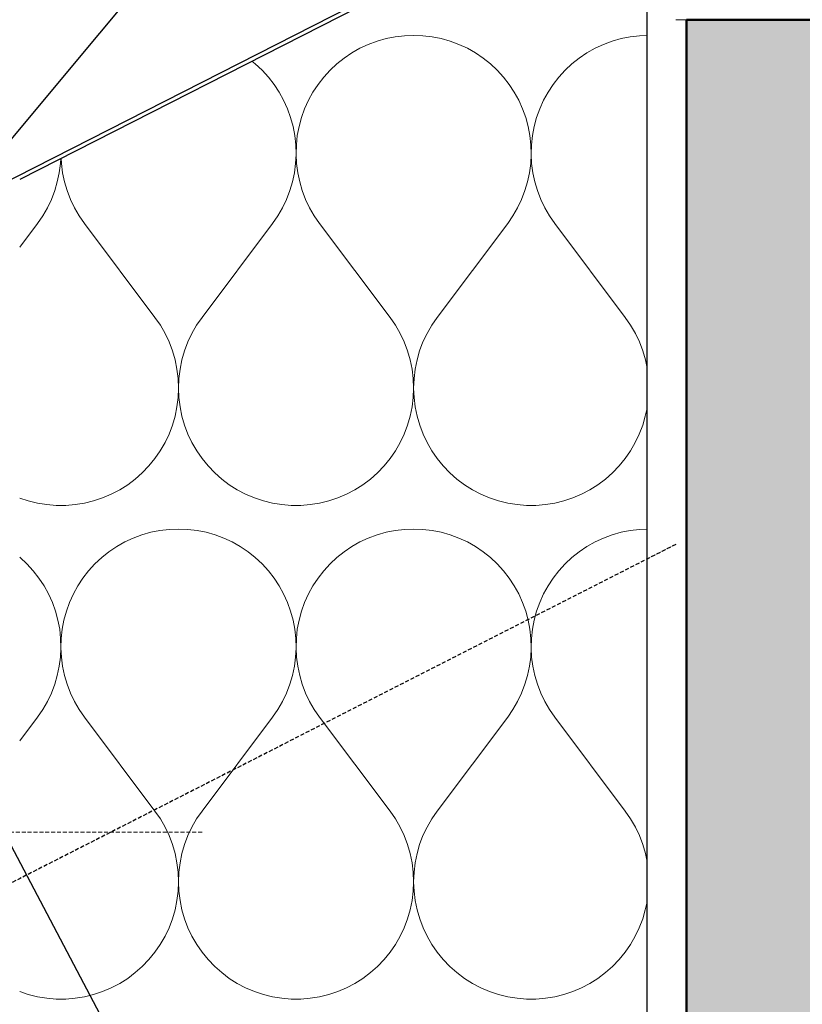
# Model space of a CAD drawing. Header units: millimetres. Extents: x -25478 to 4005, y -8416 to 11348.
# Tile 249 of 256: x -11141 to -10941, y 6929 to 7180. Entities that reach past the tile are written whole.
import ezdxf

# ---------------------------------------------------------------- set-up
doc = ezdxf.new("R2010")
doc.units = ezdxf.units.MM
doc.header["$MEASUREMENT"] = 0
doc.linetypes.add('Wipeout_Contour', pattern=[1000, 0, -1000])
doc.linetypes.add('čárkovaná 3', pattern=[1.5, 1, -0.5])
for name, color, linetype in [('POHLED ZÁPADNÍ_1_Konstrukce - krov', 7, 'Continuous'), ('POHLED ZÁPADNÍ_1_Konstrukce - nosné', 7, 'Continuous'), ('POHLED ZÁPADNÍ_1_Nové_Anotace - SP', 7, 'Continuous'), ('POHLED ZÁPADNÍ_1_Nové_Konstrukce - nosné', 7, 'Continuous'), ('POHLED ZÁPADNÍ_1_Nové_Konstrukce – Dělicí čáry vrstev', 7, 'Continuous'), ('POHLED ZÁPADNÍ_1_Nové_Kóty - SP', 7, 'Continuous'), ('POHLED ZÁPADNÍ_1_Nové_Výplně – Řezové', 7, 'Continuous'), ('POHLED ZÁPADNÍ_1_Výplně - Povrchové', 7, 'Continuous'), ('POHLED ZÁPADNÍ_1_Výplně – Řezové', 7, 'Continuous')]:
    doc.layers.add(name, color=color, linetype=linetype)

# ---------------------------------------------------------------- blocks, each defined once
blk = doc.blocks.new('*X2523', base_point=(-25690.45, -8330.81))
at = {"layer": 'POHLED ZÁPADNÍ_1_Nové_Výplně – Řezové', "color": 21, "linetype": 'Continuous', "lineweight": 20, "true_color": 0xffaaaa}
for p, q in [((-11047.05, 7175.16), (-11049.33, 7174.51)), ((-11044.73, 7175.63), (-11047.05, 7175.16)), ((-11042.37, 7175.91), (-11044.73, 7175.63)), ((-11040, 7176), (-11042.37, 7175.91)), ((-11037.63, 7175.91), (-11040, 7176)), ((-11035.27, 7175.63), (-11037.63, 7175.91)), ((-11032.95, 7175.16), (-11035.27, 7175.63)), ((-11030.67, 7174.51), (-11032.95, 7175.16)), ((-10987.05, 7175.16), (-10989.33, 7174.51)), ((-10984.73, 7175.63), (-10987.05, 7175.16)), ((-10982.37, 7175.91), (-10984.73, 7175.63)), ((-10980.52, 7175.98), (-10982.37, 7175.91)), ((-11053.71, 7172.69), (-11055.77, 7171.52)), ((-11051.56, 7173.69), (-11053.71, 7172.69)), ((-11049.33, 7174.51), (-11051.56, 7173.69)), ((-11028.44, 7173.69), (-11030.67, 7174.51)), ((-11026.29, 7172.69), (-11028.44, 7173.69)), ((-11024.23, 7171.52), (-11026.29, 7172.69)), ((-10993.71, 7172.69), (-10995.77, 7171.52)), ((-10991.56, 7173.69), (-10993.71, 7172.69)), ((-10989.33, 7174.51), (-10991.56, 7173.69)), ((-11057.74, 7170.19), (-11059.59, 7168.72)), ((-11055.77, 7171.52), (-11057.74, 7170.19)), ((-11022.26, 7170.19), (-11024.23, 7171.52)), ((-11020.41, 7168.72), (-11022.26, 7170.19)), ((-10997.74, 7170.19), (-10999.59, 7168.72)), ((-10995.77, 7171.52), (-10997.74, 7170.19)), ((-11080.41, 7168.72), (-11081.26, 7169.4)), ((-11078.67, 7167.1), (-11080.41, 7168.72)), ((-11059.59, 7168.72), (-11061.33, 7167.1)), ((-11018.67, 7167.1), (-11020.41, 7168.72)), ((-10999.59, 7168.72), (-11001.33, 7167.1)), ((-11077.07, 7165.35), (-11078.67, 7167.1)), ((-11075.62, 7163.48), (-11077.07, 7165.35)), ((-11062.93, 7165.35), (-11064.38, 7163.48)), ((-11061.33, 7167.1), (-11062.93, 7165.35)), ((-11017.07, 7165.35), (-11018.67, 7167.1)), ((-11015.62, 7163.48), (-11017.07, 7165.35)), ((-11002.93, 7165.35), (-11004.38, 7163.48)), ((-11001.33, 7167.1), (-11002.93, 7165.35)), ((-11074.31, 7161.49), (-11075.62, 7163.48)), ((-11064.38, 7163.48), (-11065.69, 7161.49)), ((-11014.31, 7161.49), (-11015.62, 7163.48)), ((-11004.38, 7163.48), (-11005.69, 7161.49)), ((-11073.17, 7159.42), (-11074.31, 7161.49)), ((-11065.69, 7161.49), (-11066.83, 7159.42)), ((-11013.17, 7159.42), (-11014.31, 7161.49)), ((-11005.69, 7161.49), (-11006.83, 7159.42)), ((-11072.19, 7157.25), (-11073.17, 7159.42)), ((-11066.83, 7159.42), (-11067.81, 7157.25)), ((-11012.19, 7157.25), (-11013.17, 7159.42)), ((-11006.83, 7159.42), (-11007.81, 7157.25)), ((-11071.39, 7155.02), (-11072.19, 7157.25)), ((-11070.77, 7152.73), (-11071.39, 7155.02)), ((-11068.61, 7155.02), (-11069.23, 7152.73)), ((-11067.81, 7157.25), (-11068.61, 7155.02)), ((-11011.39, 7155.02), (-11012.19, 7157.25)), ((-11010.77, 7152.73), (-11011.39, 7155.02)), ((-11008.61, 7155.02), (-11009.23, 7152.73)), ((-11007.81, 7157.25), (-11008.61, 7155.02)), ((-11070.32, 7150.4), (-11070.77, 7152.73)), ((-11069.23, 7152.73), (-11069.68, 7150.4)), ((-11010.32, 7150.4), (-11010.77, 7152.73)), ((-11009.23, 7152.73), (-11009.68, 7150.4)), ((-11070.07, 7148.05), (-11070.32, 7150.4)), ((-11069.68, 7150.4), (-11069.93, 7148.05)), ((-11010.07, 7148.05), (-11010.32, 7150.4)), ((-11009.68, 7150.4), (-11009.93, 7148.05)), ((-11070, 7145.67), (-11070.07, 7148.05)), ((-11069.93, 7148.05), (-11070, 7145.67)), ((-11010, 7145.67), (-11010.07, 7148.05)), ((-11009.93, 7148.05), (-11010, 7145.67)), ((-11070.12, 7143.31), (-11070, 7145.67)), ((-11070, 7145.67), (-11069.88, 7143.31)), ((-11010.12, 7143.31), (-11010, 7145.67)), ((-11010, 7145.67), (-11009.88, 7143.31)), ((-11130.43, 7140.95), (-11130.12, 7143.31)), ((-11130.12, 7143.31), (-11130.06, 7144.54)), ((-11129.94, 7144.59), (-11129.88, 7143.31)), ((-11129.88, 7143.31), (-11129.57, 7140.95)), ((-11070.43, 7140.95), (-11070.12, 7143.31)), ((-11069.88, 7143.31), (-11069.57, 7140.95)), ((-11010.43, 7140.95), (-11010.12, 7143.31)), ((-11009.88, 7143.31), (-11009.57, 7140.95)), ((-11130.92, 7138.63), (-11130.43, 7140.95)), ((-11129.57, 7140.95), (-11129.08, 7138.63)), ((-11070.92, 7138.63), (-11070.43, 7140.95)), ((-11069.57, 7140.95), (-11069.08, 7138.63)), ((-11010.92, 7138.63), (-11010.43, 7140.95)), ((-11009.57, 7140.95), (-11009.08, 7138.63)), ((-11131.59, 7136.36), (-11130.92, 7138.63)), ((-11129.08, 7138.63), (-11128.41, 7136.36)), ((-11071.59, 7136.36), (-11070.92, 7138.63)), ((-11069.08, 7138.63), (-11068.41, 7136.36)), ((-11011.59, 7136.36), (-11010.92, 7138.63)), ((-11009.08, 7138.63), (-11008.41, 7136.36)), ((-11132.44, 7134.14), (-11131.59, 7136.36)), ((-11128.41, 7136.36), (-11127.56, 7134.14)), ((-11072.44, 7134.14), (-11071.59, 7136.36)), ((-11068.41, 7136.36), (-11067.56, 7134.14)), ((-11012.44, 7134.14), (-11011.59, 7136.36)), ((-11008.41, 7136.36), (-11007.56, 7134.14)), ((-11133.46, 7132), (-11132.44, 7134.14)), ((-11127.56, 7134.14), (-11126.54, 7132)), ((-11073.46, 7132), (-11072.44, 7134.14)), ((-11067.56, 7134.14), (-11066.54, 7132)), ((-11013.46, 7132), (-11012.44, 7134.14)), ((-11007.56, 7134.14), (-11006.54, 7132)), ((-11136, 7128), (-11134.65, 7129.95)), ((-11134.65, 7129.95), (-11133.46, 7132)), ((-11126.54, 7132), (-11125.35, 7129.95)), ((-11125.35, 7129.95), (-11124, 7128)), ((-11076, 7128), (-11074.65, 7129.95)), ((-11074.65, 7129.95), (-11073.46, 7132)), ((-11066.54, 7132), (-11065.35, 7129.95)), ((-11065.35, 7129.95), (-11064, 7128)), ((-11016, 7128), (-11014.65, 7129.95)), ((-11014.65, 7129.95), (-11013.46, 7132)), ((-11006.54, 7132), (-11005.35, 7129.95)), ((-11005.35, 7129.95), (-11004, 7128)), ((-11140.52, 7121.97), (-11136, 7128)), ((-11106, 7104), (-11124, 7128)), ((-11094, 7104), (-11076, 7128)), ((-11046, 7104), (-11064, 7128)), ((-11034, 7104), (-11016, 7128)), ((-10986, 7104), (-11004, 7128)), ((-11104.63, 7102.01), (-11106, 7104)), ((-11094, 7104), (-11095.37, 7102.01)), ((-11044.63, 7102.01), (-11046, 7104)), ((-11034, 7104), (-11035.37, 7102.01)), ((-10984.63, 7102.01), (-10986, 7104)), ((-11103.42, 7099.92), (-11104.63, 7102.01)), ((-11102.39, 7097.74), (-11103.42, 7099.92)), ((-11096.58, 7099.92), (-11097.61, 7097.74)), ((-11095.37, 7102.01), (-11096.58, 7099.92)), ((-11043.42, 7099.92), (-11044.63, 7102.01)), ((-11042.39, 7097.74), (-11043.42, 7099.92)), ((-11036.58, 7099.92), (-11037.61, 7097.74)), ((-11035.37, 7102.01), (-11036.58, 7099.92)), ((-10983.42, 7099.92), (-10984.63, 7102.01)), ((-10982.39, 7097.74), (-10983.42, 7099.92)), ((-11101.54, 7095.48), (-11102.39, 7097.74)), ((-11097.61, 7097.74), (-11098.46, 7095.48)), ((-11041.54, 7095.48), (-11042.39, 7097.74)), ((-11037.61, 7097.74), (-11038.46, 7095.48)), ((-10981.54, 7095.48), (-10982.39, 7097.74)), ((-11100.87, 7093.16), (-11101.54, 7095.48)), ((-11098.46, 7095.48), (-11099.13, 7093.16)), ((-11040.87, 7093.16), (-11041.54, 7095.48)), ((-11038.46, 7095.48), (-11039.13, 7093.16)), ((-10980.87, 7093.16), (-10981.54, 7095.48)), ((-11100.39, 7090.79), (-11100.87, 7093.16)), ((-11099.13, 7093.16), (-11099.61, 7090.79)), ((-11040.39, 7090.79), (-11040.87, 7093.16)), ((-11039.13, 7093.16), (-11039.61, 7090.79)), ((-10980.52, 7091.46), (-10980.87, 7093.16)), ((-11100.1, 7088.39), (-11100.39, 7090.79)), ((-11099.61, 7090.79), (-11099.9, 7088.39)), ((-11040.1, 7088.39), (-11040.39, 7090.79)), ((-11039.61, 7090.79), (-11039.9, 7088.39)), ((-11100, 7085.98), (-11100.1, 7088.39)), ((-11099.9, 7088.39), (-11100, 7085.98)), ((-11040, 7085.98), (-11040.1, 7088.39)), ((-11039.9, 7088.39), (-11040, 7085.98)), ((-11100.1, 7083.57), (-11100, 7085.98)), ((-11100, 7085.98), (-11099.9, 7083.57)), ((-11040.1, 7083.57), (-11040, 7085.98)), ((-11040, 7085.98), (-11039.9, 7083.57)), ((-11100.39, 7081.17), (-11100.1, 7083.57)), ((-11099.9, 7083.57), (-11099.61, 7081.17)), ((-11040.39, 7081.17), (-11040.1, 7083.57)), ((-11039.9, 7083.57), (-11039.61, 7081.17)), ((-11100.88, 7078.8), (-11100.39, 7081.17)), ((-11099.61, 7081.17), (-11099.12, 7078.8)), ((-11040.88, 7078.8), (-11040.39, 7081.17)), ((-11039.61, 7081.17), (-11039.12, 7078.8)), ((-10980.88, 7078.8), (-10980.52, 7080.54)), ((-11101.55, 7076.49), (-11100.88, 7078.8)), ((-11099.12, 7078.8), (-11098.45, 7076.49)), ((-11041.55, 7076.49), (-11040.88, 7078.8)), ((-11039.12, 7078.8), (-11038.45, 7076.49)), ((-10981.55, 7076.49), (-10980.88, 7078.8)), ((-11102.41, 7074.23), (-11101.55, 7076.49)), ((-11098.45, 7076.49), (-11097.59, 7074.23)), ((-11042.41, 7074.23), (-11041.55, 7076.49)), ((-11038.45, 7076.49), (-11037.59, 7074.23)), ((-10982.41, 7074.23), (-10981.55, 7076.49)), ((-11103.44, 7072.05), (-11102.41, 7074.23)), ((-11097.59, 7074.23), (-11096.56, 7072.05)), ((-11043.44, 7072.05), (-11042.41, 7074.23)), ((-11037.59, 7074.23), (-11036.56, 7072.05)), ((-10983.44, 7072.05), (-10982.41, 7074.23)), ((-11106.02, 7067.97), (-11104.65, 7069.96)), ((-11104.65, 7069.96), (-11103.44, 7072.05)), ((-11096.56, 7072.05), (-11095.35, 7069.96)), ((-11095.35, 7069.96), (-11093.98, 7067.97)), ((-11046.02, 7067.97), (-11044.65, 7069.96)), ((-11044.65, 7069.96), (-11043.44, 7072.05)), ((-11036.56, 7072.05), (-11035.35, 7069.96)), ((-11035.35, 7069.96), (-11033.98, 7067.97)), ((-10986.02, 7067.97), (-10984.65, 7069.96)), ((-10984.65, 7069.96), (-10983.44, 7072.05)), ((-11107.55, 7066.1), (-11106.02, 7067.97)), ((-11093.98, 7067.97), (-11092.45, 7066.1)), ((-11047.55, 7066.1), (-11046.02, 7067.97)), ((-11033.98, 7067.97), (-11032.45, 7066.1)), ((-10987.55, 7066.1), (-10986.02, 7067.97)), ((-11109.23, 7064.36), (-11107.55, 7066.1)), ((-11092.45, 7066.1), (-11090.77, 7064.36)), ((-11049.23, 7064.36), (-11047.55, 7066.1)), ((-11032.45, 7066.1), (-11030.77, 7064.36)), ((-10989.23, 7064.36), (-10987.55, 7066.1)), ((-11112.96, 7061.31), (-11111.03, 7062.76)), ((-11111.03, 7062.76), (-11109.23, 7064.36)), ((-11090.77, 7064.36), (-11088.97, 7062.76)), ((-11088.97, 7062.76), (-11087.04, 7061.31)), ((-11052.96, 7061.31), (-11051.03, 7062.76)), ((-11051.03, 7062.76), (-11049.23, 7064.36)), ((-11030.77, 7064.36), (-11028.97, 7062.76)), ((-11028.97, 7062.76), (-11027.04, 7061.31)), ((-10992.96, 7061.31), (-10991.03, 7062.76)), ((-10991.03, 7062.76), (-10989.23, 7064.36)), ((-11117.14, 7058.89), (-11115.01, 7060.02)), ((-11115.01, 7060.02), (-11112.96, 7061.31)), ((-11087.04, 7061.31), (-11084.99, 7060.02)), ((-11084.99, 7060.02), (-11082.86, 7058.89)), ((-11057.14, 7058.89), (-11055.01, 7060.02)), ((-11055.01, 7060.02), (-11052.96, 7061.31)), ((-11027.04, 7061.31), (-11024.99, 7060.02)), ((-11024.99, 7060.02), (-11022.86, 7058.89)), ((-10997.14, 7058.89), (-10995.01, 7060.02)), ((-10995.01, 7060.02), (-10992.96, 7061.31)), ((-11140.52, 7057.91), (-11138.34, 7057.18)), ((-11138.34, 7057.18), (-11136, 7056.61)), ((-11124, 7056.61), (-11121.66, 7057.18)), ((-11121.66, 7057.18), (-11119.37, 7057.95)), ((-11119.37, 7057.95), (-11117.14, 7058.89)), ((-11082.86, 7058.89), (-11080.63, 7057.95)), ((-11080.63, 7057.95), (-11078.34, 7057.18)), ((-11078.34, 7057.18), (-11076, 7056.61)), ((-11064, 7056.61), (-11061.66, 7057.18)), ((-11061.66, 7057.18), (-11059.37, 7057.95)), ((-11059.37, 7057.95), (-11057.14, 7058.89)), ((-11022.86, 7058.89), (-11020.63, 7057.95)), ((-11020.63, 7057.95), (-11018.34, 7057.18)), ((-11018.34, 7057.18), (-11016, 7056.61)), ((-11004, 7056.61), (-11001.66, 7057.18)), ((-11001.66, 7057.18), (-10999.37, 7057.95)), ((-10999.37, 7057.95), (-10997.14, 7058.89)), ((-11136, 7056.61), (-11133.61, 7056.22)), ((-11133.61, 7056.22), (-11131.21, 7056.02)), ((-11131.21, 7056.02), (-11128.79, 7056.02)), ((-11128.79, 7056.02), (-11126.39, 7056.22)), ((-11126.39, 7056.22), (-11124, 7056.61)), ((-11076, 7056.61), (-11073.61, 7056.22)), ((-11073.61, 7056.22), (-11071.21, 7056.02)), ((-11071.21, 7056.02), (-11068.79, 7056.02)), ((-11068.79, 7056.02), (-11066.39, 7056.22)), ((-11066.39, 7056.22), (-11064, 7056.61)), ((-11016, 7056.61), (-11013.61, 7056.22)), ((-11013.61, 7056.22), (-11011.21, 7056.02)), ((-11011.21, 7056.02), (-11008.79, 7056.02)), ((-11008.79, 7056.02), (-11006.39, 7056.22)), ((-11006.39, 7056.22), (-11004, 7056.61)), ((-11104.73, 7049.63), (-11107.05, 7049.16)), ((-11102.37, 7049.91), (-11104.73, 7049.63)), ((-11100, 7050), (-11102.37, 7049.91)), ((-11097.63, 7049.91), (-11100, 7050)), ((-11095.27, 7049.63), (-11097.63, 7049.91)), ((-11092.95, 7049.16), (-11095.27, 7049.63)), ((-11044.73, 7049.63), (-11047.05, 7049.16)), ((-11042.37, 7049.91), (-11044.73, 7049.63)), ((-11040, 7050), (-11042.37, 7049.91)), ((-11037.63, 7049.91), (-11040, 7050)), ((-11035.27, 7049.63), (-11037.63, 7049.91)), ((-11032.95, 7049.16), (-11035.27, 7049.63)), ((-10984.73, 7049.63), (-10987.05, 7049.16)), ((-10982.37, 7049.91), (-10984.73, 7049.63)), ((-10980.52, 7049.98), (-10982.37, 7049.91)), ((-11111.56, 7047.69), (-11113.71, 7046.69)), ((-11109.33, 7048.51), (-11111.56, 7047.69)), ((-11107.05, 7049.16), (-11109.33, 7048.51)), ((-11090.67, 7048.51), (-11092.95, 7049.16)), ((-11088.44, 7047.69), (-11090.67, 7048.51)), ((-11086.29, 7046.69), (-11088.44, 7047.69)), ((-11051.56, 7047.69), (-11053.71, 7046.69)), ((-11049.33, 7048.51), (-11051.56, 7047.69)), ((-11047.05, 7049.16), (-11049.33, 7048.51)), ((-11030.67, 7048.51), (-11032.95, 7049.16)), ((-11028.44, 7047.69), (-11030.67, 7048.51)), ((-11026.29, 7046.69), (-11028.44, 7047.69)), ((-10991.56, 7047.69), (-10993.71, 7046.69)), ((-10989.33, 7048.51), (-10991.56, 7047.69)), ((-10987.05, 7049.16), (-10989.33, 7048.51)), ((-11115.77, 7045.52), (-11117.74, 7044.19)), ((-11113.71, 7046.69), (-11115.77, 7045.52)), ((-11084.23, 7045.52), (-11086.29, 7046.69)), ((-11082.26, 7044.19), (-11084.23, 7045.52)), ((-11055.77, 7045.52), (-11057.74, 7044.19)), ((-11053.71, 7046.69), (-11055.77, 7045.52)), ((-11024.23, 7045.52), (-11026.29, 7046.69)), ((-11022.26, 7044.19), (-11024.23, 7045.52)), ((-10995.77, 7045.52), (-10997.74, 7044.19)), ((-10993.71, 7046.69), (-10995.77, 7045.52)), ((-11140.41, 7042.72), (-11140.52, 7042.81)), ((-11138.67, 7041.1), (-11140.41, 7042.72)), ((-11119.59, 7042.72), (-11121.33, 7041.1)), ((-11117.74, 7044.19), (-11119.59, 7042.72)), ((-11080.41, 7042.72), (-11082.26, 7044.19)), ((-11078.67, 7041.1), (-11080.41, 7042.72)), ((-11059.59, 7042.72), (-11061.33, 7041.1)), ((-11057.74, 7044.19), (-11059.59, 7042.72)), ((-11020.41, 7042.72), (-11022.26, 7044.19)), ((-11018.67, 7041.1), (-11020.41, 7042.72)), ((-10999.59, 7042.72), (-11001.33, 7041.1)), ((-10997.74, 7044.19), (-10999.59, 7042.72)), ((-11137.07, 7039.35), (-11138.67, 7041.1)), ((-11121.33, 7041.1), (-11122.93, 7039.35)), ((-11077.07, 7039.35), (-11078.67, 7041.1)), ((-11061.33, 7041.1), (-11062.93, 7039.35)), ((-11017.07, 7039.35), (-11018.67, 7041.1)), ((-11001.33, 7041.1), (-11002.93, 7039.35)), ((-11135.62, 7037.48), (-11137.07, 7039.35)), ((-11134.31, 7035.49), (-11135.62, 7037.48)), ((-11124.38, 7037.48), (-11125.69, 7035.49)), ((-11122.93, 7039.35), (-11124.38, 7037.48)), ((-11075.62, 7037.48), (-11077.07, 7039.35)), ((-11074.31, 7035.49), (-11075.62, 7037.48)), ((-11064.38, 7037.48), (-11065.69, 7035.49)), ((-11062.93, 7039.35), (-11064.38, 7037.48)), ((-11015.62, 7037.48), (-11017.07, 7039.35)), ((-11014.31, 7035.49), (-11015.62, 7037.48)), ((-11004.38, 7037.48), (-11005.69, 7035.49)), ((-11002.93, 7039.35), (-11004.38, 7037.48)), ((-11133.17, 7033.42), (-11134.31, 7035.49)), ((-11125.69, 7035.49), (-11126.83, 7033.42)), ((-11073.17, 7033.42), (-11074.31, 7035.49)), ((-11065.69, 7035.49), (-11066.83, 7033.42)), ((-11013.17, 7033.42), (-11014.31, 7035.49)), ((-11005.69, 7035.49), (-11006.83, 7033.42)), ((-11132.19, 7031.25), (-11133.17, 7033.42)), ((-11126.83, 7033.42), (-11127.81, 7031.25)), ((-11072.19, 7031.25), (-11073.17, 7033.42)), ((-11066.83, 7033.42), (-11067.81, 7031.25)), ((-11012.19, 7031.25), (-11013.17, 7033.42)), ((-11006.83, 7033.42), (-11007.81, 7031.25)), ((-11131.39, 7029.02), (-11132.19, 7031.25)), ((-11127.81, 7031.25), (-11128.61, 7029.02)), ((-11071.39, 7029.02), (-11072.19, 7031.25)), ((-11067.81, 7031.25), (-11068.61, 7029.02)), ((-11011.39, 7029.02), (-11012.19, 7031.25)), ((-11007.81, 7031.25), (-11008.61, 7029.02)), ((-11130.77, 7026.73), (-11131.39, 7029.02)), ((-11128.61, 7029.02), (-11129.23, 7026.73)), ((-11070.77, 7026.73), (-11071.39, 7029.02)), ((-11068.61, 7029.02), (-11069.23, 7026.73)), ((-11010.77, 7026.73), (-11011.39, 7029.02)), ((-11008.61, 7029.02), (-11009.23, 7026.73)), ((-11130.32, 7024.4), (-11130.77, 7026.73)), ((-11130.07, 7022.05), (-11130.32, 7024.4)), ((-11129.68, 7024.4), (-11129.93, 7022.05)), ((-11129.23, 7026.73), (-11129.68, 7024.4)), ((-11070.32, 7024.4), (-11070.77, 7026.73)), ((-11070.07, 7022.05), (-11070.32, 7024.4)), ((-11069.68, 7024.4), (-11069.93, 7022.05)), ((-11069.23, 7026.73), (-11069.68, 7024.4)), ((-11010.32, 7024.4), (-11010.77, 7026.73)), ((-11010.07, 7022.05), (-11010.32, 7024.4)), ((-11009.68, 7024.4), (-11009.93, 7022.05)), ((-11009.23, 7026.73), (-11009.68, 7024.4)), ((-11130, 7019.67), (-11130.07, 7022.05)), ((-11129.93, 7022.05), (-11130, 7019.67)), ((-11070, 7019.67), (-11070.07, 7022.05)), ((-11069.93, 7022.05), (-11070, 7019.67)), ((-11010, 7019.67), (-11010.07, 7022.05)), ((-11009.93, 7022.05), (-11010, 7019.67)), ((-11130.12, 7017.31), (-11130, 7019.67)), ((-11130, 7019.67), (-11129.88, 7017.31)), ((-11070.12, 7017.31), (-11070, 7019.67)), ((-11070, 7019.67), (-11069.88, 7017.31)), ((-11010.12, 7017.31), (-11010, 7019.67)), ((-11010, 7019.67), (-11009.88, 7017.31)), ((-11130.43, 7014.95), (-11130.12, 7017.31)), ((-11129.88, 7017.31), (-11129.57, 7014.95)), ((-11070.43, 7014.95), (-11070.12, 7017.31)), ((-11069.88, 7017.31), (-11069.57, 7014.95)), ((-11010.43, 7014.95), (-11010.12, 7017.31)), ((-11009.88, 7017.31), (-11009.57, 7014.95)), ((-11130.92, 7012.63), (-11130.43, 7014.95)), ((-11129.57, 7014.95), (-11129.08, 7012.63)), ((-11070.92, 7012.63), (-11070.43, 7014.95)), ((-11069.57, 7014.95), (-11069.08, 7012.63)), ((-11010.92, 7012.63), (-11010.43, 7014.95)), ((-11009.57, 7014.95), (-11009.08, 7012.63)), ((-11131.59, 7010.36), (-11130.92, 7012.63)), ((-11129.08, 7012.63), (-11128.41, 7010.36)), ((-11071.59, 7010.36), (-11070.92, 7012.63)), ((-11069.08, 7012.63), (-11068.41, 7010.36)), ((-11011.59, 7010.36), (-11010.92, 7012.63)), ((-11009.08, 7012.63), (-11008.41, 7010.36)), ((-11132.44, 7008.14), (-11131.59, 7010.36)), ((-11128.41, 7010.36), (-11127.56, 7008.14)), ((-11072.44, 7008.14), (-11071.59, 7010.36)), ((-11068.41, 7010.36), (-11067.56, 7008.14)), ((-11012.44, 7008.14), (-11011.59, 7010.36)), ((-11008.41, 7010.36), (-11007.56, 7008.14)), ((-11133.46, 7006), (-11132.44, 7008.14)), ((-11127.56, 7008.14), (-11126.54, 7006)), ((-11073.46, 7006), (-11072.44, 7008.14)), ((-11067.56, 7008.14), (-11066.54, 7006)), ((-11013.46, 7006), (-11012.44, 7008.14)), ((-11007.56, 7008.14), (-11006.54, 7006)), ((-11134.65, 7003.95), (-11133.46, 7006)), ((-11126.54, 7006), (-11125.35, 7003.95)), ((-11074.65, 7003.95), (-11073.46, 7006)), ((-11066.54, 7006), (-11065.35, 7003.95)), ((-11014.65, 7003.95), (-11013.46, 7006)), ((-11006.54, 7006), (-11005.35, 7003.95)), ((-11140.52, 6995.97), (-11136, 7002)), ((-11136, 7002), (-11134.65, 7003.95)), ((-11125.35, 7003.95), (-11124, 7002)), ((-11106, 6978), (-11124, 7002)), ((-11094, 6978), (-11076, 7002)), ((-11076, 7002), (-11074.65, 7003.95)), ((-11065.35, 7003.95), (-11064, 7002)), ((-11046, 6978), (-11064, 7002)), ((-11034, 6978), (-11016, 7002)), ((-11016, 7002), (-11014.65, 7003.95)), ((-11005.35, 7003.95), (-11004, 7002)), ((-10986, 6978), (-11004, 7002)), ((-11104.63, 6976.01), (-11106, 6978)), ((-11094, 6978), (-11095.37, 6976.01)), ((-11044.63, 6976.01), (-11046, 6978)), ((-11034, 6978), (-11035.37, 6976.01)), ((-10984.63, 6976.01), (-10986, 6978)), ((-11103.42, 6973.92), (-11104.63, 6976.01)), ((-11095.37, 6976.01), (-11096.58, 6973.92)), ((-11043.42, 6973.92), (-11044.63, 6976.01)), ((-11035.37, 6976.01), (-11036.58, 6973.92)), ((-10983.42, 6973.92), (-10984.63, 6976.01)), ((-11102.39, 6971.74), (-11103.42, 6973.92)), ((-11101.54, 6969.48), (-11102.39, 6971.74)), ((-11097.61, 6971.74), (-11098.46, 6969.48)), ((-11096.58, 6973.92), (-11097.61, 6971.74)), ((-11042.39, 6971.74), (-11043.42, 6973.92)), ((-11041.54, 6969.48), (-11042.39, 6971.74)), ((-11037.61, 6971.74), (-11038.46, 6969.48)), ((-11036.58, 6973.92), (-11037.61, 6971.74)), ((-10982.39, 6971.74), (-10983.42, 6973.92)), ((-10981.54, 6969.48), (-10982.39, 6971.74)), ((-11100.87, 6967.16), (-11101.54, 6969.48)), ((-11098.46, 6969.48), (-11099.13, 6967.16)), ((-11040.87, 6967.16), (-11041.54, 6969.48)), ((-11038.46, 6969.48), (-11039.13, 6967.16)), ((-10980.87, 6967.16), (-10981.54, 6969.48)), ((-11100.39, 6964.79), (-11100.87, 6967.16)), ((-11099.13, 6967.16), (-11099.61, 6964.79)), ((-11040.39, 6964.79), (-11040.87, 6967.16)), ((-11039.13, 6967.16), (-11039.61, 6964.79)), ((-10980.52, 6965.46), (-10980.87, 6967.16)), ((-11100.1, 6962.39), (-11100.39, 6964.79)), ((-11099.61, 6964.79), (-11099.9, 6962.39)), ((-11040.1, 6962.39), (-11040.39, 6964.79)), ((-11039.61, 6964.79), (-11039.9, 6962.39)), ((-11100, 6959.98), (-11100.1, 6962.39)), ((-11099.9, 6962.39), (-11100, 6959.98)), ((-11040, 6959.98), (-11040.1, 6962.39)), ((-11039.9, 6962.39), (-11040, 6959.98)), ((-11100.1, 6957.57), (-11100, 6959.98)), ((-11100, 6959.98), (-11099.9, 6957.57)), ((-11040.1, 6957.57), (-11040, 6959.98)), ((-11040, 6959.98), (-11039.9, 6957.57)), ((-11100.39, 6955.17), (-11100.1, 6957.57)), ((-11099.9, 6957.57), (-11099.61, 6955.17)), ((-11040.39, 6955.17), (-11040.1, 6957.57)), ((-11039.9, 6957.57), (-11039.61, 6955.17)), ((-11100.88, 6952.8), (-11100.39, 6955.17)), ((-11099.61, 6955.17), (-11099.12, 6952.8)), ((-11040.88, 6952.8), (-11040.39, 6955.17)), ((-11039.61, 6955.17), (-11039.12, 6952.8)), ((-10980.88, 6952.8), (-10980.52, 6954.54)), ((-11101.55, 6950.49), (-11100.88, 6952.8)), ((-11099.12, 6952.8), (-11098.45, 6950.49)), ((-11041.55, 6950.49), (-11040.88, 6952.8)), ((-11039.12, 6952.8), (-11038.45, 6950.49)), ((-10981.55, 6950.49), (-10980.88, 6952.8)), ((-11102.41, 6948.23), (-11101.55, 6950.49)), ((-11098.45, 6950.49), (-11097.59, 6948.23)), ((-11042.41, 6948.23), (-11041.55, 6950.49)), ((-11038.45, 6950.49), (-11037.59, 6948.23)), ((-10982.41, 6948.23), (-10981.55, 6950.49)), ((-11103.44, 6946.05), (-11102.41, 6948.23)), ((-11097.59, 6948.23), (-11096.56, 6946.05)), ((-11043.44, 6946.05), (-11042.41, 6948.23)), ((-11037.59, 6948.23), (-11036.56, 6946.05)), ((-10983.44, 6946.05), (-10982.41, 6948.23)), ((-11106.02, 6941.97), (-11104.65, 6943.96)), ((-11104.65, 6943.96), (-11103.44, 6946.05)), ((-11096.56, 6946.05), (-11095.35, 6943.96)), ((-11095.35, 6943.96), (-11093.98, 6941.97)), ((-11046.02, 6941.97), (-11044.65, 6943.96)), ((-11044.65, 6943.96), (-11043.44, 6946.05)), ((-11036.56, 6946.05), (-11035.35, 6943.96)), ((-11035.35, 6943.96), (-11033.98, 6941.97)), ((-10986.02, 6941.97), (-10984.65, 6943.96)), ((-10984.65, 6943.96), (-10983.44, 6946.05)), ((-11107.55, 6940.1), (-11106.02, 6941.97)), ((-11093.98, 6941.97), (-11092.45, 6940.1)), ((-11047.55, 6940.1), (-11046.02, 6941.97)), ((-11033.98, 6941.97), (-11032.45, 6940.1)), ((-10987.55, 6940.1), (-10986.02, 6941.97)), ((-11109.23, 6938.36), (-11107.55, 6940.1)), ((-11092.45, 6940.1), (-11090.77, 6938.36)), ((-11049.23, 6938.36), (-11047.55, 6940.1)), ((-11032.45, 6940.1), (-11030.77, 6938.36)), ((-10989.23, 6938.36), (-10987.55, 6940.1)), ((-11112.96, 6935.31), (-11111.03, 6936.76)), ((-11111.03, 6936.76), (-11109.23, 6938.36)), ((-11090.77, 6938.36), (-11088.97, 6936.76)), ((-11088.97, 6936.76), (-11087.04, 6935.31)), ((-11052.96, 6935.31), (-11051.03, 6936.76)), ((-11051.03, 6936.76), (-11049.23, 6938.36)), ((-11030.77, 6938.36), (-11028.97, 6936.76)), ((-11028.97, 6936.76), (-11027.04, 6935.31)), ((-10992.96, 6935.31), (-10991.03, 6936.76)), ((-10991.03, 6936.76), (-10989.23, 6938.36)), ((-11117.14, 6932.89), (-11115.01, 6934.02)), ((-11115.01, 6934.02), (-11112.96, 6935.31)), ((-11087.04, 6935.31), (-11084.99, 6934.02)), ((-11084.99, 6934.02), (-11082.86, 6932.89)), ((-11057.14, 6932.89), (-11055.01, 6934.02)), ((-11055.01, 6934.02), (-11052.96, 6935.31)), ((-11027.04, 6935.31), (-11024.99, 6934.02)), ((-11024.99, 6934.02), (-11022.86, 6932.89)), ((-10997.14, 6932.89), (-10995.01, 6934.02)), ((-10995.01, 6934.02), (-10992.96, 6935.31)), ((-11140.52, 6931.91), (-11138.34, 6931.18)), ((-11121.66, 6931.18), (-11119.37, 6931.95)), ((-11119.37, 6931.95), (-11117.14, 6932.89)), ((-11082.86, 6932.89), (-11080.63, 6931.95)), ((-11080.63, 6931.95), (-11078.34, 6931.18)), ((-11061.66, 6931.18), (-11059.37, 6931.95)), ((-11059.37, 6931.95), (-11057.14, 6932.89)), ((-11022.86, 6932.89), (-11020.63, 6931.95)), ((-11020.63, 6931.95), (-11018.34, 6931.18)), ((-11001.66, 6931.18), (-10999.37, 6931.95)), ((-10999.37, 6931.95), (-10997.14, 6932.89)), ((-11138.34, 6931.18), (-11136, 6930.61)), ((-11136, 6930.61), (-11133.61, 6930.22)), ((-11133.61, 6930.22), (-11131.21, 6930.02)), ((-11131.21, 6930.02), (-11128.79, 6930.02)), ((-11128.79, 6930.02), (-11126.39, 6930.22)), ((-11126.39, 6930.22), (-11124, 6930.61)), ((-11124, 6930.61), (-11121.66, 6931.18)), ((-11078.34, 6931.18), (-11076, 6930.61)), ((-11076, 6930.61), (-11073.61, 6930.22)), ((-11073.61, 6930.22), (-11071.21, 6930.02)), ((-11071.21, 6930.02), (-11068.79, 6930.02)), ((-11068.79, 6930.02), (-11066.39, 6930.22)), ((-11066.39, 6930.22), (-11064, 6930.61)), ((-11064, 6930.61), (-11061.66, 6931.18)), ((-11018.34, 6931.18), (-11016, 6930.61)), ((-11016, 6930.61), (-11013.61, 6930.22)), ((-11013.61, 6930.22), (-11011.21, 6930.02)), ((-11011.21, 6930.02), (-11008.79, 6930.02)), ((-11008.79, 6930.02), (-11006.39, 6930.22)), ((-11006.39, 6930.22), (-11004, 6930.61)), ((-11004, 6930.61), (-11001.66, 6931.18))]:
    blk.add_line(p, q, dxfattribs=at)

msp = doc.modelspace()

# ---------------------------------------------------------------- wipeouts: each hides what was drawn before it
at = {"color": 254, "linetype": 'Wipeout_Contour', "lineweight": 0, "ltscale": 326246.822201}
msp.add_wipeout([(-7716.95, 8883.6), (-10986.18, 7217.84), (-10980.52, 7217.84), (-10980.52, 7042.29), (-10973.11, 7046.06), (-10973.11, 7180), (-10723.42, 7180), (-10723.42, 7300), (-10583.42, 7300), (-10583.42, 7244.63), (-7875.74, 8624.34), (-7875.74, 8727.47), (-7730.3, 8727.47), (-7730.3, 8698.45), (-5604.31, 9781.76), (-5604.31, 9960.05), (-6608.56, 9448.36), (-6609.06, 9449.35), (-6627.21, 9440.1), (-6626.12, 9437.96), (-6661.76, 9419.8), (-6662.62, 9419.8), (-7619.72, 8932.13), (-7704.24, 8888.63), (-7705.12, 8888.63), (-7706.02, 8890.39), (-7717.45, 8884.57)], dxfattribs=at).dxf.layer = 'POHLED ZÁPADNÍ_1_Výplně - Povrchové'

# ---------------------------------------------------------------- next in the draw order: linework, layer by layer
at = {"layer": 'POHLED ZÁPADNÍ_1_Konstrukce - krov', "color": 8, "linetype": 'Continuous', "lineweight": 13}
msp.add_line((-10980.52, 7042.29), (-10973.11, 7046.06), dxfattribs=at)

# ---------------------------------------------------------------- next in the draw order: wipeouts: each hides what was drawn before it
at = {"color": 254, "linetype": 'Wipeout_Contour', "lineweight": 0, "ltscale": 104250.116676}
msp.add_wipeout([(-10980.37, 7040.3), (-10980.52, 7038.85), (-10980.52, 6830), (-10970.34, 6830), (-10970.34, 7180), (-10973.11, 7180), (-10973.11, 7046.06), (-10980.37, 7042.36)], dxfattribs=at).dxf.layer = 'POHLED ZÁPADNÍ_1_Výplně - Povrchové'

# ---------------------------------------------------------------- next in the draw order: hatches: boundary and pattern name
at = {"layer": 'POHLED ZÁPADNÍ_1_Výplně – Řezové', "linetype": 'Continuous', "lineweight": 13}
msp.add_hatch(color=254, dxfattribs=at).paths.add_polyline_path([(-10520.34, 7180), (-10970.34, 7180), (-10970.34, 6830), (-10520.34, 6830)])

# ---------------------------------------------------------------- next in the draw order: wipeouts: each hides what was drawn before it
at = {"color": 254, "linetype": 'Wipeout_Contour', "lineweight": 0, "ltscale": 39132.894585}
msp.add_wipeout([(-10980.52, 7042.29), (-10980.52, 7040.22), (-10980.37, 7042.36)], dxfattribs=at).dxf.layer = 'POHLED ZÁPADNÍ_1_Výplně - Povrchové'

# ---------------------------------------------------------------- next in the draw order: wipeouts: each hides what was drawn before it
at = {"color": 254, "linetype": 'Wipeout_Contour', "lineweight": 0, "ltscale": 50415.951224}
msp.add_wipeout([(-11454.64, 7025.17), (-11436.48, 6989.53), (-7717.4, 8884.49), (-7735.56, 8920.13)], dxfattribs=at).dxf.layer = 'POHLED ZÁPADNÍ_1_Nové_Výplně – Řezové'

# ---------------------------------------------------------------- next in the draw order: wipeouts: each hides what was drawn before it
at = {"color": 254, "linetype": 'Wipeout_Contour', "lineweight": 0, "ltscale": 50561.824188}
msp.add_wipeout([(-11472.8, 7060.81), (-11454.64, 7025.17), (-7735.56, 8920.13), (-7753.72, 8955.77)], dxfattribs=at).dxf.layer = 'POHLED ZÁPADNÍ_1_Nové_Výplně – Řezové'

# ---------------------------------------------------------------- next in the draw order: wipeouts: each hides what was drawn before it
at = {"color": 254, "linetype": 'Wipeout_Contour', "lineweight": 0, "ltscale": 50689.523339}
msp.add_wipeout([(-11486.42, 7087.54), (-11472.8, 7060.81), (-7753.72, 8955.77), (-7767.34, 8982.5)], dxfattribs=at).dxf.layer = 'POHLED ZÁPADNÍ_1_Nové_Výplně – Řezové'

# ---------------------------------------------------------------- next in the draw order: wipeouts: each hides what was drawn before it
at = {"color": 254, "linetype": 'Wipeout_Contour', "lineweight": 0, "ltscale": 50341.207579}
msp.add_wipeout([(-11436.48, 6989.53), (-11436.02, 6988.64), (-7716.95, 8883.6), (-7717.4, 8884.49)], dxfattribs=at).dxf.layer = 'POHLED ZÁPADNÍ_1_Nové_Výplně – Řezové'

# ---------------------------------------------------------------- next in the draw order: linework, layer by layer
at = {"layer": 'POHLED ZÁPADNÍ_1_Konstrukce - nosné', "color": 251, "linetype": 'Continuous', "lineweight": 20, "true_color": 0x6a6a6a}
msp.add_line((-10973.11, 7180), (-10970.34, 7180), dxfattribs=at)
at = {"layer": 'POHLED ZÁPADNÍ_1_Konstrukce - nosné', "color": 7, "linetype": 'Continuous', "lineweight": 50}
for p, q in [((-10970.34, 7180), (-10970.34, 6830)), ((-10723.42, 7180), (-10970.34, 7180))]:
    msp.add_line(p, q, dxfattribs=at)

# ---------------------------------------------------------------- next in the draw order: wipeouts: each hides what was drawn before it
at = {"color": 254, "linetype": 'Wipeout_Contour', "lineweight": 0, "ltscale": 90491.665289}
msp.add_wipeout([(-10980.52, 7217.84), (-10986.18, 7217.84), (-11140.52, 7139.21), (-11140.52, 6130), (-10980.52, 6130), (-10980.52, 6480), (-10980.71, 6830)], dxfattribs=at).dxf.layer = 'POHLED ZÁPADNÍ_1_Nové_Výplně – Řezové'

# ---------------------------------------------------------------- next in the draw order: linework, layer by layer
at = {"layer": 'POHLED ZÁPADNÍ_1_Konstrukce - krov', "color": 8, "linetype": 'Continuous', "lineweight": 13}
msp.add_line((-10980.52, 7040.22), (-10980.37, 7040.3), dxfattribs=at)
at = {"layer": 'POHLED ZÁPADNÍ_1_Konstrukce - nosné', "color": 253, "linetype": 'čárkovaná 3', "lineweight": 13}
msp.add_line((-11093.99, 6972.63), (-11793.28, 6972.63), dxfattribs=at)
at = {"layer": 'POHLED ZÁPADNÍ_1_Nové_Anotace - SP', "color": 1, "linetype": 'Continuous', "lineweight": 25, "flags": 128}
msp.add_lwpolyline([(-11306.28, 6953.27), (-11073.55, 7232.47), (-10894.58, 7464.22), (-10768.1, 7651.67), (-10724.15, 7729.77), (-10692.84, 7797.98), (-10674.02, 7856.68), (-10667.52, 7906.29), (-10673.2, 7947.18), (-10690.88, 7979.75), (-10720.42, 8004.4), (-10761.65, 8021.52), (-10814.41, 8031.5), (-10878.55, 8034.74)], dxfattribs=at)
at = {"layer": 'POHLED ZÁPADNÍ_1_Nové_Konstrukce - nosné', "color": 1, "linetype": 'Continuous', "lineweight": 25}
msp.add_line((-10980.52, 7217.84), (-10980.52, 6830), dxfattribs=at)
at = {"layer": 'POHLED ZÁPADNÍ_1_Nové_Konstrukce - nosné', "color": 1, "linetype": 'čárkovaná 3', "lineweight": 25}
msp.add_line((-10973.12, 7046.06), (-11304.42, 6877.24), dxfattribs=at)
at = {"layer": 'POHLED ZÁPADNÍ_1_Nové_Konstrukce – Dělicí čáry vrstev', "color": 1, "linetype": 'Continuous', "lineweight": 25}
for p, q in [((-7717.4, 8884.49), (-11436.48, 6989.53)), ((-10986.18, 7217.84), (-11140.52, 7139.21))]:
    msp.add_line(p, q, dxfattribs=at)
at = {"layer": 'POHLED ZÁPADNÍ_1_Nové_Kóty - SP', "color": 1, "linetype": 'Continuous', "lineweight": 25}
msp.add_line((-11185.04, 7049.48), (-10957.83, 6618.16), dxfattribs=at)

# ---------------------------------------------------------------- next in the draw order: block references
at = {"layer": 'POHLED ZÁPADNÍ_1_Konstrukce - nosné', "color": 9, "linetype": 'Continuous', "lineweight": 13}
msp.add_blockref('*X2523', (-25690.45, -8330.81), dxfattribs=at)

doc.saveas('drawing.dxf')
